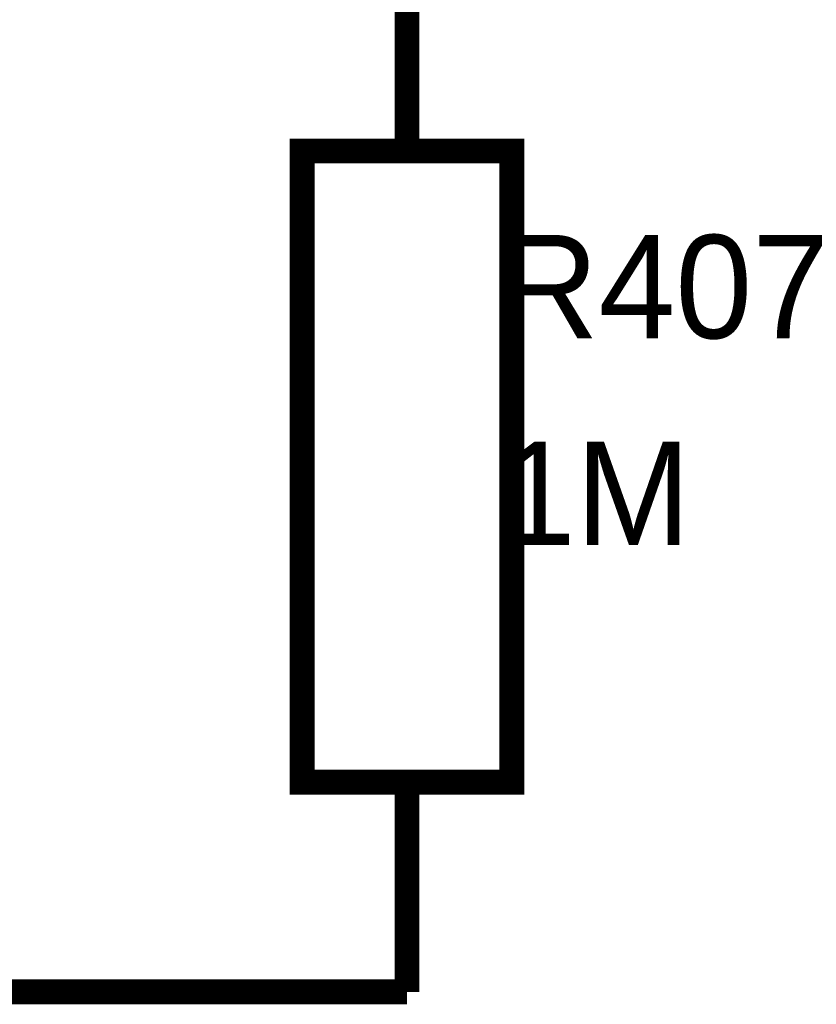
# Model space of a CAD drawing. Header units: inches. Extents: x 0 to 292, y 0 to 193.
# Tile 108 of 189: x 152 to 162, y 88 to 100. Entities that reach past the tile are written whole.
import ezdxf

# ---------------------------------------------------------------- set-up
doc = ezdxf.new("R2010")
doc.units = ezdxf.units.IN
doc.layers.add('Sheet', color=255, linetype='Continuous')

msp = doc.modelspace()

# ---------------------------------------------------------------- linework, layer by layer
at = {"layer": 'Sheet'}
for points in [[(156.63, 98.625, 0.3, 0.3, 0), (156.63, 101.159, 0.3, 0.3, 0)], [(156.63, 91.004, 0.3, 0.3, 0), (156.63, 88.47, 0.3, 0.3, 0)], [(122.631, 88.47, 0.3, 0.3, 0), (131.632, 88.47, 0.3, 0.3, 0), (143.517, 88.47, 0.3, 0.3, 0), (143.634, 88.47, 0.3, 0.3, 0), (156.63, 88.47, 0.3, 0.3, 0)]]:
    msp.add_lwpolyline(points, format="xyseb", dxfattribs=at)
for points in [[(155.363, 98.625, 0.3, 0.3, 0), (157.896, 98.625, 0.3, 0.3, 0), (157.896, 91.004, 0.3, 0.3, 0), (155.363, 91.004, 0.3, 0.3, 0), (155.363, 98.625, 0.3, 0.3, 0)], [(155.363, 98.625, 0.0991, 0.0991, 0), (155.363, 91.004, 0.0991, 0.0991, 0), (157.896, 91.004, 0.0991, 0.0991, 0), (157.896, 98.625, 0.0991, 0.0991, 0), (155.363, 98.625, 0.0991, 0.0991, 0), (155.363, 98.625, 0.0991, 0.0991, 0)]]:
    msp.add_lwpolyline(points, format="xyseb", close=True, dxfattribs=at)

# ---------------------------------------------------------------- texts
for s, p in [('R407', (157.74, 96.364)), ('1M', (157.74, 93.869))]:
    msp.add_text(s, height=1.2474, dxfattribs=at).set_placement(p)

doc.saveas('drawing.dxf')
